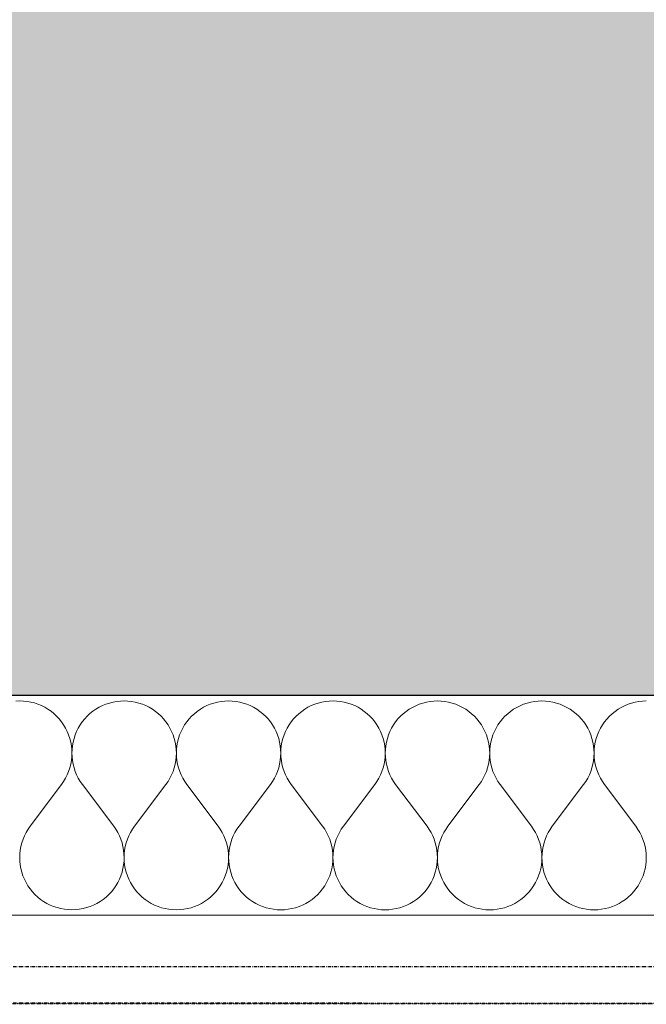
# Model space of a CAD drawing. Header units: millimetres. Extents: x -28017 to 3863, y -4271 to 20239.
# Tile 87 of 105: x -3962 to -3505, y 125 to 844. Entities that reach past the tile are written whole.
import ezdxf

# ---------------------------------------------------------------- set-up
doc = ezdxf.new("R2010")
doc.units = ezdxf.units.MM
doc.header["$MEASUREMENT"] = 0
doc.linetypes.add('Wipeout_Contour', pattern=[1000, 0, -1000])
doc.linetypes.add('Čerchovaná M', pattern=[4.5, 2.5, -0.85, 0.3, -0.85])
for name, color, linetype in [('5._POHLED ZÁPADNÍ_2_Konstrukce - nenosné', 7, 'Continuous'), ('5._POHLED ZÁPADNÍ_2_Konstrukce - nosné', 7, 'Continuous'), ('5._POHLED ZÁPADNÍ_2_Nové_Konstrukce - nosné', 7, 'Continuous'), ('5._POHLED ZÁPADNÍ_2_Nové_Výplně – Řezové', 7, 'Continuous'), ('5._POHLED ZÁPADNÍ_2_Výplně – Řezové', 7, 'Continuous')]:
    doc.layers.add(name, color=color, linetype=linetype)

# ---------------------------------------------------------------- blocks, each defined once
blk = doc.blocks.new('*X9', base_point=(-28336.19, -5790.34))
at = {"layer": '5._POHLED ZÁPADNÍ_2_Nové_Výplně – Řezové', "color": 21, "linetype": 'Continuous', "lineweight": 20, "true_color": 0xffaaaa}
for p, q in [((-3961.85, 346.72), (-3964.57, 346.63)), ((-3959.13, 346.62), (-3961.85, 346.72)), ((-3956.43, 346.33), (-3959.13, 346.62)), ((-3953.75, 345.85), (-3956.43, 346.33)), ((-3951.11, 345.18), (-3953.75, 345.85)), ((-3948.53, 344.32), (-3951.11, 345.18)), ((-3896.4, 345.17), (-3898.98, 344.31)), ((-3893.76, 345.84), (-3896.4, 345.17)), ((-3891.08, 346.32), (-3893.76, 345.84)), ((-3888.38, 346.61), (-3891.08, 346.32)), ((-3885.66, 346.71), (-3888.38, 346.61)), ((-3882.94, 346.61), (-3885.66, 346.71)), ((-3880.24, 346.32), (-3882.94, 346.61)), ((-3877.56, 345.84), (-3880.24, 346.32)), ((-3874.92, 345.16), (-3877.56, 345.84)), ((-3872.34, 344.3), (-3874.92, 345.16)), ((-3820.21, 345.16), (-3822.79, 344.3)), ((-3817.57, 345.83), (-3820.21, 345.16)), ((-3814.89, 346.31), (-3817.57, 345.83)), ((-3812.19, 346.6), (-3814.89, 346.31)), ((-3809.47, 346.7), (-3812.19, 346.6)), ((-3806.75, 346.6), (-3809.47, 346.7)), ((-3804.05, 346.31), (-3806.75, 346.6)), ((-3801.37, 345.83), (-3804.05, 346.31)), ((-3798.73, 345.15), (-3801.37, 345.83)), ((-3796.15, 344.29), (-3798.73, 345.15)), ((-3744.02, 345.14), (-3746.6, 344.29)), ((-3741.38, 345.82), (-3744.02, 345.14)), ((-3738.7, 346.3), (-3741.38, 345.82)), ((-3736, 346.59), (-3738.7, 346.3)), ((-3733.28, 346.69), (-3736, 346.59)), ((-3730.56, 346.59), (-3733.28, 346.69)), ((-3727.86, 346.3), (-3730.56, 346.59)), ((-3725.18, 345.81), (-3727.86, 346.3)), ((-3722.54, 345.14), (-3725.18, 345.81)), ((-3719.96, 344.28), (-3722.54, 345.14)), ((-3667.83, 345.13), (-3670.41, 344.27)), ((-3665.19, 345.81), (-3667.83, 345.13)), ((-3662.51, 346.29), (-3665.19, 345.81)), ((-3659.81, 346.58), (-3662.51, 346.29)), ((-3657.09, 346.68), (-3659.81, 346.58)), ((-3654.37, 346.58), (-3657.09, 346.68)), ((-3651.67, 346.29), (-3654.37, 346.58)), ((-3648.99, 345.8), (-3651.67, 346.29)), ((-3646.35, 345.13), (-3648.99, 345.8)), ((-3643.77, 344.27), (-3646.35, 345.13)), ((-3591.64, 345.12), (-3594.22, 344.26)), ((-3589, 345.79), (-3591.64, 345.12)), ((-3586.32, 346.28), (-3589, 345.79)), ((-3583.62, 346.57), (-3586.32, 346.28)), ((-3580.9, 346.66), (-3583.62, 346.57)), ((-3578.18, 346.57), (-3580.9, 346.66)), ((-3575.48, 346.27), (-3578.18, 346.57)), ((-3572.8, 345.79), (-3575.48, 346.27)), ((-3570.16, 345.12), (-3572.8, 345.79)), ((-3567.58, 344.26), (-3570.16, 345.12)), ((-3515.45, 345.11), (-3518.03, 344.25)), ((-3512.81, 345.78), (-3515.45, 345.11)), ((-3510.13, 346.26), (-3512.81, 345.78)), ((-3507.43, 346.56), (-3510.13, 346.26)), ((-3504.71, 346.65), (-3507.43, 346.56)), ((-3946.02, 343.27), (-3948.53, 344.32)), ((-3943.59, 342.06), (-3946.02, 343.27)), ((-3941.25, 340.67), (-3943.59, 342.06)), ((-3939.02, 339.11), (-3941.25, 340.67)), ((-3936.9, 337.41), (-3939.02, 339.11)), ((-3908.5, 339.11), (-3910.62, 337.4)), ((-3906.27, 340.66), (-3908.5, 339.11)), ((-3903.93, 342.05), (-3906.27, 340.66)), ((-3901.49, 343.27), (-3903.93, 342.05)), ((-3898.98, 344.31), (-3901.49, 343.27)), ((-3869.83, 343.26), (-3872.34, 344.3)), ((-3867.4, 342.04), (-3869.83, 343.26)), ((-3865.06, 340.65), (-3867.4, 342.04)), ((-3862.82, 339.1), (-3865.06, 340.65)), ((-3860.71, 337.39), (-3862.82, 339.1)), ((-3832.31, 339.1), (-3834.43, 337.39)), ((-3830.07, 340.65), (-3832.31, 339.1)), ((-3827.74, 342.04), (-3830.07, 340.65)), ((-3825.3, 343.26), (-3827.74, 342.04)), ((-3822.79, 344.3), (-3825.3, 343.26)), ((-3793.64, 343.25), (-3796.15, 344.29)), ((-3791.21, 342.03), (-3793.64, 343.25)), ((-3788.87, 340.64), (-3791.21, 342.03)), ((-3786.63, 339.09), (-3788.87, 340.64)), ((-3784.52, 337.38), (-3786.63, 339.09)), ((-3756.12, 339.09), (-3758.24, 337.38)), ((-3753.88, 340.64), (-3756.12, 339.09)), ((-3751.54, 342.03), (-3753.88, 340.64)), ((-3749.11, 343.24), (-3751.54, 342.03)), ((-3746.6, 344.29), (-3749.11, 343.24)), ((-3717.45, 343.24), (-3719.96, 344.28)), ((-3715.02, 342.02), (-3717.45, 343.24)), ((-3712.68, 340.63), (-3715.02, 342.02)), ((-3710.44, 339.08), (-3712.68, 340.63)), ((-3708.33, 337.37), (-3710.44, 339.08)), ((-3679.93, 339.07), (-3682.05, 337.37)), ((-3677.69, 340.63), (-3679.93, 339.07)), ((-3675.35, 342.01), (-3677.69, 340.63)), ((-3672.92, 343.23), (-3675.35, 342.01)), ((-3670.41, 344.27), (-3672.92, 343.23)), ((-3641.26, 343.23), (-3643.77, 344.27)), ((-3638.83, 342.01), (-3641.26, 343.23)), ((-3636.49, 340.62), (-3638.83, 342.01)), ((-3634.25, 339.07), (-3636.49, 340.62)), ((-3632.14, 337.36), (-3634.25, 339.07)), ((-3603.74, 339.06), (-3605.86, 337.36)), ((-3601.5, 340.61), (-3603.74, 339.06)), ((-3599.16, 342), (-3601.5, 340.61)), ((-3596.73, 343.22), (-3599.16, 342)), ((-3594.22, 344.26), (-3596.73, 343.22)), ((-3565.07, 343.22), (-3567.58, 344.26)), ((-3562.64, 342), (-3565.07, 343.22)), ((-3560.3, 340.61), (-3562.64, 342)), ((-3558.06, 339.06), (-3560.3, 340.61)), ((-3555.95, 337.35), (-3558.06, 339.06)), ((-3527.55, 339.05), (-3529.67, 337.34)), ((-3525.31, 340.6), (-3527.55, 339.05)), ((-3522.97, 341.99), (-3525.31, 340.6)), ((-3520.54, 343.21), (-3522.97, 341.99)), ((-3518.03, 344.25), (-3520.54, 343.21)), ((-3934.91, 335.55), (-3936.9, 337.41)), ((-3933.05, 333.56), (-3934.91, 335.55)), ((-3931.35, 331.44), (-3933.05, 333.56)), ((-3929.8, 329.2), (-3931.35, 331.44)), ((-3916.17, 331.44), (-3917.72, 329.2)), ((-3914.46, 333.56), (-3916.17, 331.44)), ((-3912.61, 335.55), (-3914.46, 333.56)), ((-3910.62, 337.4), (-3912.61, 335.55)), ((-3858.72, 335.54), (-3860.71, 337.39)), ((-3856.86, 333.55), (-3858.72, 335.54)), ((-3855.16, 331.43), (-3856.86, 333.55)), ((-3853.61, 329.19), (-3855.16, 331.43)), ((-3839.98, 331.43), (-3841.53, 329.19)), ((-3838.27, 333.54), (-3839.98, 331.43)), ((-3836.42, 335.54), (-3838.27, 333.54)), ((-3834.43, 337.39), (-3836.42, 335.54)), ((-3782.53, 335.53), (-3784.52, 337.38)), ((-3780.67, 333.54), (-3782.53, 335.53)), ((-3778.97, 331.42), (-3780.67, 333.54)), ((-3777.42, 329.18), (-3778.97, 331.42)), ((-3763.79, 331.41), (-3765.34, 329.18)), ((-3762.08, 333.53), (-3763.79, 331.41)), ((-3760.23, 335.52), (-3762.08, 333.53)), ((-3758.24, 337.38), (-3760.23, 335.52)), ((-3706.34, 335.52), (-3708.33, 337.37)), ((-3704.48, 333.52), (-3706.34, 335.52)), ((-3702.78, 331.41), (-3704.48, 333.52)), ((-3701.23, 329.17), (-3702.78, 331.41)), ((-3687.6, 331.4), (-3689.15, 329.17)), ((-3685.89, 333.52), (-3687.6, 331.4)), ((-3684.04, 335.51), (-3685.89, 333.52)), ((-3682.05, 337.37), (-3684.04, 335.51)), ((-3630.15, 335.5), (-3632.14, 337.36)), ((-3628.29, 333.51), (-3630.15, 335.5)), ((-3626.59, 331.39), (-3628.29, 333.51)), ((-3625.04, 329.16), (-3626.59, 331.39)), ((-3611.41, 331.39), (-3612.96, 329.16)), ((-3609.7, 333.51), (-3611.41, 331.39)), ((-3607.85, 335.5), (-3609.7, 333.51)), ((-3605.86, 337.36), (-3607.85, 335.5)), ((-3553.95, 335.49), (-3555.95, 337.35)), ((-3552.1, 333.5), (-3553.95, 335.49)), ((-3550.4, 331.38), (-3552.1, 333.5)), ((-3548.85, 329.15), (-3550.4, 331.38)), ((-3535.22, 331.38), (-3536.77, 329.14)), ((-3533.51, 333.5), (-3535.22, 331.38)), ((-3531.66, 335.49), (-3533.51, 333.5)), ((-3529.67, 337.34), (-3531.66, 335.49)), ((-3928.41, 326.86), (-3929.8, 329.2)), ((-3927.19, 324.43), (-3928.41, 326.86)), ((-3926.16, 321.92), (-3927.19, 324.43)), ((-3920.32, 324.43), (-3921.36, 321.92)), ((-3919.11, 326.86), (-3920.32, 324.43)), ((-3917.72, 329.2), (-3919.11, 326.86)), ((-3852.22, 326.85), (-3853.61, 329.19)), ((-3851, 324.42), (-3852.22, 326.85)), ((-3849.96, 321.9), (-3851, 324.42)), ((-3844.13, 324.42), (-3845.17, 321.9)), ((-3842.92, 326.85), (-3844.13, 324.42)), ((-3841.53, 329.19), (-3842.92, 326.85)), ((-3776.03, 326.84), (-3777.42, 329.18)), ((-3774.81, 324.41), (-3776.03, 326.84)), ((-3773.77, 321.89), (-3774.81, 324.41)), ((-3767.94, 324.41), (-3768.98, 321.89)), ((-3766.73, 326.84), (-3767.94, 324.41)), ((-3765.34, 329.18), (-3766.73, 326.84)), ((-3699.84, 326.83), (-3701.23, 329.17)), ((-3698.62, 324.4), (-3699.84, 326.83)), ((-3697.58, 321.88), (-3698.62, 324.4)), ((-3691.75, 324.39), (-3692.79, 321.88)), ((-3690.54, 326.83), (-3691.75, 324.39)), ((-3689.15, 329.17), (-3690.54, 326.83)), ((-3623.65, 326.82), (-3625.04, 329.16)), ((-3622.43, 324.38), (-3623.65, 326.82)), ((-3621.39, 321.87), (-3622.43, 324.38)), ((-3615.56, 324.38), (-3616.6, 321.87)), ((-3614.35, 326.82), (-3615.56, 324.38)), ((-3612.96, 329.16), (-3614.35, 326.82)), ((-3547.46, 326.81), (-3548.85, 329.15)), ((-3546.24, 324.37), (-3547.46, 326.81)), ((-3545.2, 321.86), (-3546.24, 324.37)), ((-3539.37, 324.37), (-3540.41, 321.86)), ((-3538.16, 326.8), (-3539.37, 324.37)), ((-3536.77, 329.14), (-3538.16, 326.8)), ((-3925.3, 319.33), (-3926.16, 321.92)), ((-3924.63, 316.7), (-3925.3, 319.33)), ((-3924.15, 314.02), (-3924.63, 316.7)), ((-3922.89, 316.7), (-3923.38, 314.02)), ((-3922.22, 319.33), (-3922.89, 316.7)), ((-3921.36, 321.92), (-3922.22, 319.33)), ((-3849.11, 319.32), (-3849.96, 321.9)), ((-3848.44, 316.69), (-3849.11, 319.32)), ((-3847.96, 314.01), (-3848.44, 316.69)), ((-3846.7, 316.69), (-3847.19, 314.01)), ((-3846.03, 319.32), (-3846.7, 316.69)), ((-3845.17, 321.9), (-3846.03, 319.32)), ((-3772.92, 319.31), (-3773.77, 321.89)), ((-3772.25, 316.67), (-3772.92, 319.31)), ((-3771.76, 314), (-3772.25, 316.67)), ((-3770.51, 316.67), (-3771, 314)), ((-3769.84, 319.31), (-3770.51, 316.67)), ((-3768.98, 321.89), (-3769.84, 319.31)), ((-3696.73, 319.3), (-3697.58, 321.88)), ((-3696.06, 316.66), (-3696.73, 319.3)), ((-3695.57, 313.99), (-3696.06, 316.66)), ((-3694.32, 316.66), (-3694.81, 313.99)), ((-3693.65, 319.3), (-3694.32, 316.66)), ((-3692.79, 321.88), (-3693.65, 319.3)), ((-3620.54, 319.29), (-3621.39, 321.87)), ((-3619.87, 316.65), (-3620.54, 319.29)), ((-3619.38, 313.97), (-3619.87, 316.65)), ((-3618.13, 316.65), (-3618.61, 313.97)), ((-3617.46, 319.29), (-3618.13, 316.65)), ((-3616.6, 321.87), (-3617.46, 319.29)), ((-3544.35, 319.28), (-3545.2, 321.86)), ((-3543.67, 316.64), (-3544.35, 319.28)), ((-3543.19, 313.96), (-3543.67, 316.64)), ((-3541.94, 316.64), (-3542.42, 313.96)), ((-3541.27, 319.28), (-3541.94, 316.64)), ((-3540.41, 321.86), (-3541.27, 319.28)), ((-3923.86, 311.32), (-3924.15, 314.02)), ((-3923.76, 308.6), (-3923.86, 311.32)), ((-3923.67, 311.32), (-3923.76, 308.6)), ((-3923.38, 314.02), (-3923.67, 311.32)), ((-3847.67, 311.3), (-3847.96, 314.01)), ((-3847.57, 308.58), (-3847.67, 311.3)), ((-3847.48, 311.3), (-3847.57, 308.58)), ((-3847.19, 314.01), (-3847.48, 311.3)), ((-3771.48, 311.29), (-3771.76, 314)), ((-3771.38, 308.57), (-3771.48, 311.29)), ((-3771.29, 311.29), (-3771.38, 308.57)), ((-3771, 314), (-3771.29, 311.29)), ((-3695.29, 311.28), (-3695.57, 313.99)), ((-3695.19, 308.56), (-3695.29, 311.28)), ((-3695.09, 311.28), (-3695.19, 308.56)), ((-3694.81, 313.99), (-3695.09, 311.28)), ((-3619.1, 311.27), (-3619.38, 313.97)), ((-3619, 308.55), (-3619.1, 311.27)), ((-3618.9, 311.27), (-3619, 308.55)), ((-3618.61, 313.97), (-3618.9, 311.27)), ((-3542.9, 311.26), (-3543.19, 313.96)), ((-3542.81, 308.54), (-3542.9, 311.26)), ((-3542.71, 311.26), (-3542.81, 308.54)), ((-3542.42, 313.96), (-3542.71, 311.26)), ((-3924.64, 300.5), (-3924.15, 303.17)), ((-3924.15, 303.17), (-3923.86, 305.88)), ((-3923.86, 305.88), (-3923.76, 308.6)), ((-3923.76, 308.6), (-3923.66, 305.88)), ((-3923.66, 305.88), (-3923.37, 303.17)), ((-3923.37, 303.17), (-3922.89, 300.5)), ((-3848.45, 300.48), (-3847.96, 303.16)), ((-3847.96, 303.16), (-3847.67, 305.87)), ((-3847.67, 305.87), (-3847.57, 308.58)), ((-3847.57, 308.58), (-3847.47, 305.87)), ((-3847.47, 305.87), (-3847.18, 303.16)), ((-3847.18, 303.16), (-3846.7, 300.48)), ((-3772.26, 300.47), (-3771.77, 303.15)), ((-3771.77, 303.15), (-3771.48, 305.85)), ((-3771.48, 305.85), (-3771.38, 308.57)), ((-3771.38, 308.57), (-3771.28, 305.85)), ((-3771.28, 305.85), (-3770.99, 303.15)), ((-3770.99, 303.15), (-3770.51, 300.47)), ((-3696.07, 300.46), (-3695.58, 303.14)), ((-3695.58, 303.14), (-3695.29, 305.84)), ((-3695.29, 305.84), (-3695.19, 308.56)), ((-3695.19, 308.56), (-3695.09, 305.84)), ((-3695.09, 305.84), (-3694.8, 303.14)), ((-3694.8, 303.14), (-3694.32, 300.46)), ((-3619.88, 300.45), (-3619.39, 303.13)), ((-3619.39, 303.13), (-3619.1, 305.83)), ((-3619.1, 305.83), (-3619, 308.55)), ((-3619, 308.55), (-3618.9, 305.83)), ((-3618.9, 305.83), (-3618.61, 303.13)), ((-3618.61, 303.13), (-3618.13, 300.45)), ((-3543.69, 300.44), (-3543.2, 303.11)), ((-3543.2, 303.11), (-3542.91, 305.82)), ((-3542.91, 305.82), (-3542.81, 308.54)), ((-3542.81, 308.54), (-3542.71, 305.82)), ((-3542.71, 305.82), (-3542.42, 303.11)), ((-3542.42, 303.11), (-3541.93, 300.44)), ((-3927.22, 292.77), (-3926.18, 295.28)), ((-3926.18, 295.28), (-3925.32, 297.86)), ((-3925.32, 297.86), (-3924.64, 300.5)), ((-3922.89, 300.5), (-3922.21, 297.86)), ((-3922.21, 297.86), (-3921.35, 295.28)), ((-3921.35, 295.28), (-3920.31, 292.77)), ((-3851.03, 292.76), (-3849.99, 295.27)), ((-3849.99, 295.27), (-3849.12, 297.85)), ((-3849.12, 297.85), (-3848.45, 300.48)), ((-3846.7, 300.48), (-3846.02, 297.85)), ((-3846.02, 297.85), (-3845.16, 295.27)), ((-3845.16, 295.27), (-3844.12, 292.76)), ((-3774.84, 292.74), (-3773.8, 295.26)), ((-3773.8, 295.26), (-3772.93, 297.84)), ((-3772.93, 297.84), (-3772.26, 300.47)), ((-3770.51, 300.47), (-3769.83, 297.84)), ((-3769.83, 297.84), (-3768.97, 295.26)), ((-3768.97, 295.26), (-3767.93, 292.74)), ((-3698.65, 292.73), (-3697.61, 295.25)), ((-3697.61, 295.25), (-3696.74, 297.83)), ((-3696.74, 297.83), (-3696.07, 300.46)), ((-3694.32, 300.46), (-3693.64, 297.83)), ((-3693.64, 297.83), (-3692.78, 295.24)), ((-3692.78, 295.24), (-3691.74, 292.73)), ((-3622.46, 292.72), (-3621.41, 295.23)), ((-3621.41, 295.23), (-3620.55, 297.81)), ((-3620.55, 297.81), (-3619.88, 300.45)), ((-3618.13, 300.45), (-3617.45, 297.81)), ((-3617.45, 297.81), (-3616.59, 295.23)), ((-3616.59, 295.23), (-3615.55, 292.72)), ((-3546.27, 292.71), (-3545.22, 295.22)), ((-3545.22, 295.22), (-3544.36, 297.8)), ((-3544.36, 297.8), (-3543.69, 300.44)), ((-3541.93, 300.44), (-3541.26, 297.8)), ((-3541.26, 297.8), (-3540.4, 295.22)), ((-3540.4, 295.22), (-3539.36, 292.71)), ((-3931.38, 285.77), (-3929.83, 288)), ((-3929.83, 288), (-3928.44, 290.34)), ((-3928.44, 290.34), (-3927.22, 292.77)), ((-3920.31, 292.77), (-3919.09, 290.33)), ((-3919.09, 290.33), (-3917.7, 288)), ((-3917.7, 288), (-3916.15, 285.76)), ((-3855.19, 285.75), (-3853.64, 287.99)), ((-3853.64, 287.99), (-3852.25, 290.32)), ((-3852.25, 290.32), (-3851.03, 292.76)), ((-3844.12, 292.76), (-3842.9, 290.32)), ((-3842.9, 290.32), (-3841.51, 287.98)), ((-3841.51, 287.98), (-3839.96, 285.75)), ((-3779, 285.74), (-3777.45, 287.97)), ((-3777.45, 287.97), (-3776.06, 290.31)), ((-3776.06, 290.31), (-3774.84, 292.74)), ((-3767.93, 292.74), (-3766.71, 290.31)), ((-3766.71, 290.31), (-3765.32, 287.97)), ((-3765.32, 287.97), (-3763.77, 285.74)), ((-3702.81, 285.73), (-3701.26, 287.96)), ((-3701.26, 287.96), (-3699.87, 290.3)), ((-3699.87, 290.3), (-3698.65, 292.73)), ((-3691.74, 292.73), (-3690.52, 290.3)), ((-3690.52, 290.3), (-3689.13, 287.96)), ((-3689.13, 287.96), (-3687.58, 285.73)), ((-3626.62, 285.72), (-3625.07, 287.95)), ((-3625.07, 287.95), (-3623.68, 290.29)), ((-3623.68, 290.29), (-3622.46, 292.72)), ((-3615.55, 292.72), (-3614.33, 290.29)), ((-3614.33, 290.29), (-3612.94, 287.95)), ((-3612.94, 287.95), (-3611.38, 285.72)), ((-3550.43, 285.71), (-3548.88, 287.94)), ((-3548.88, 287.94), (-3547.49, 290.28)), ((-3547.49, 290.28), (-3546.27, 292.71)), ((-3539.36, 292.71), (-3538.14, 290.28)), ((-3538.14, 290.28), (-3536.75, 287.94)), ((-3536.75, 287.94), (-3535.19, 285.7)), ((-3954.25, 255.29), (-3931.38, 285.77)), ((-3893.29, 255.28), (-3916.15, 285.76)), ((-3878.06, 255.28), (-3855.19, 285.75)), ((-3817.1, 255.27), (-3839.96, 285.75)), ((-3801.87, 255.27), (-3779, 285.74)), ((-3740.91, 255.26), (-3763.77, 285.74)), ((-3725.68, 255.26), (-3702.81, 285.73)), ((-3664.72, 255.25), (-3687.58, 285.73)), ((-3649.48, 255.25), (-3626.62, 285.72)), ((-3588.53, 255.24), (-3611.38, 285.72)), ((-3573.29, 255.23), (-3550.43, 285.71)), ((-3512.34, 255.22), (-3535.19, 285.7)), ((-3955.8, 253.06), (-3957.19, 250.72)), ((-3954.25, 255.29), (-3955.8, 253.06)), ((-3891.74, 253.05), (-3893.29, 255.28)), ((-3890.35, 250.71), (-3891.74, 253.05)), ((-3879.61, 253.05), (-3881, 250.71)), ((-3878.06, 255.28), (-3879.61, 253.05)), ((-3815.55, 253.04), (-3817.1, 255.27)), ((-3814.16, 250.7), (-3815.55, 253.04)), ((-3803.42, 253.04), (-3804.81, 250.7)), ((-3801.87, 255.27), (-3803.42, 253.04)), ((-3739.36, 253.03), (-3740.91, 255.26)), ((-3737.97, 250.69), (-3739.36, 253.03)), ((-3727.23, 253.02), (-3728.62, 250.69)), ((-3725.68, 255.26), (-3727.23, 253.02)), ((-3663.17, 253.01), (-3664.72, 255.25)), ((-3661.78, 250.68), (-3663.17, 253.01)), ((-3651.04, 253.01), (-3652.43, 250.67)), ((-3649.48, 255.25), (-3651.04, 253.01)), ((-3586.98, 253), (-3588.53, 255.24)), ((-3585.59, 250.66), (-3586.98, 253)), ((-3574.85, 253), (-3576.24, 250.66)), ((-3573.29, 255.23), (-3574.85, 253)), ((-3510.79, 252.99), (-3512.34, 255.22)), ((-3509.4, 250.65), (-3510.79, 252.99)), ((-3959.45, 245.78), (-3960.32, 243.2)), ((-3958.41, 248.29), (-3959.45, 245.78)), ((-3957.19, 250.72), (-3958.41, 248.29)), ((-3889.13, 248.28), (-3890.35, 250.71)), ((-3888.09, 245.77), (-3889.13, 248.28)), ((-3887.23, 243.19), (-3888.09, 245.77)), ((-3883.26, 245.77), (-3884.13, 243.18)), ((-3882.22, 248.28), (-3883.26, 245.77)), ((-3881, 250.71), (-3882.22, 248.28)), ((-3812.94, 248.27), (-3814.16, 250.7)), ((-3811.9, 245.75), (-3812.94, 248.27)), ((-3811.04, 243.17), (-3811.9, 245.75)), ((-3807.07, 245.75), (-3807.94, 243.17)), ((-3806.03, 248.27), (-3807.07, 245.75)), ((-3804.81, 250.7), (-3806.03, 248.27)), ((-3736.75, 248.26), (-3737.97, 250.69)), ((-3735.71, 245.74), (-3736.75, 248.26)), ((-3734.85, 243.16), (-3735.71, 245.74)), ((-3730.88, 245.74), (-3731.74, 243.16)), ((-3729.84, 248.25), (-3730.88, 245.74)), ((-3728.62, 250.69), (-3729.84, 248.25)), ((-3660.56, 248.24), (-3661.78, 250.68)), ((-3659.52, 245.73), (-3660.56, 248.24)), ((-3658.66, 243.15), (-3659.52, 245.73)), ((-3654.69, 245.73), (-3655.55, 243.15)), ((-3653.65, 248.24), (-3654.69, 245.73)), ((-3652.43, 250.67), (-3653.65, 248.24)), ((-3584.37, 248.23), (-3585.59, 250.66)), ((-3583.33, 245.72), (-3584.37, 248.23)), ((-3582.47, 243.14), (-3583.33, 245.72)), ((-3578.5, 245.72), (-3579.36, 243.14)), ((-3577.46, 248.23), (-3578.5, 245.72)), ((-3576.24, 250.66), (-3577.46, 248.23)), ((-3508.18, 248.22), (-3509.4, 250.65)), ((-3507.14, 245.71), (-3508.18, 248.22)), ((-3506.28, 243.13), (-3507.14, 245.71)), ((-3961.48, 237.88), (-3961.77, 235.18)), ((-3960.99, 240.56), (-3961.48, 237.88)), ((-3960.32, 243.2), (-3960.99, 240.56)), ((-3886.55, 240.55), (-3887.23, 243.19)), ((-3886.07, 237.87), (-3886.55, 240.55)), ((-3885.78, 235.17), (-3886.07, 237.87)), ((-3885.29, 237.87), (-3885.58, 235.17)), ((-3884.8, 240.55), (-3885.29, 237.87)), ((-3884.13, 243.18), (-3884.8, 240.55)), ((-3810.36, 240.54), (-3811.04, 243.17)), ((-3809.88, 237.86), (-3810.36, 240.54)), ((-3809.59, 235.16), (-3809.88, 237.86)), ((-3809.1, 237.86), (-3809.39, 235.16)), ((-3808.61, 240.54), (-3809.1, 237.86)), ((-3807.94, 243.17), (-3808.61, 240.54)), ((-3734.17, 240.53), (-3734.85, 243.16)), ((-3733.69, 237.85), (-3734.17, 240.53)), ((-3733.4, 235.14), (-3733.69, 237.85)), ((-3732.91, 237.85), (-3733.2, 235.14)), ((-3732.42, 240.53), (-3732.91, 237.85)), ((-3731.74, 243.16), (-3732.42, 240.53)), ((-3657.98, 240.51), (-3658.66, 243.15)), ((-3657.5, 237.84), (-3657.98, 240.51)), ((-3657.21, 235.13), (-3657.5, 237.84)), ((-3656.71, 237.84), (-3657.01, 235.13)), ((-3656.23, 240.51), (-3656.71, 237.84)), ((-3655.55, 243.15), (-3656.23, 240.51)), ((-3581.79, 240.5), (-3582.47, 243.14)), ((-3581.31, 237.83), (-3581.79, 240.5)), ((-3581.02, 235.12), (-3581.31, 237.83)), ((-3580.52, 237.83), (-3580.82, 235.12)), ((-3580.04, 240.5), (-3580.52, 237.83)), ((-3579.36, 243.14), (-3580.04, 240.5)), ((-3505.6, 240.49), (-3506.28, 243.13)), ((-3505.12, 237.81), (-3505.6, 240.49)), ((-3504.82, 235.11), (-3505.12, 237.81)), ((-3961.77, 235.18), (-3961.87, 232.46)), ((-3961.87, 232.46), (-3961.77, 229.74)), ((-3885.68, 232.45), (-3885.78, 235.17)), ((-3885.77, 229.73), (-3885.68, 232.45)), ((-3885.58, 235.17), (-3885.68, 232.45)), ((-3885.68, 232.45), (-3885.58, 229.73)), ((-3809.49, 232.44), (-3809.59, 235.16)), ((-3809.58, 229.72), (-3809.49, 232.44)), ((-3809.39, 235.16), (-3809.49, 232.44)), ((-3809.49, 232.44), (-3809.39, 229.72)), ((-3733.3, 232.43), (-3733.4, 235.14)), ((-3733.39, 229.71), (-3733.3, 232.43)), ((-3733.2, 235.14), (-3733.3, 232.43)), ((-3733.3, 232.43), (-3733.2, 229.71)), ((-3657.11, 232.41), (-3657.21, 235.13)), ((-3657.2, 229.7), (-3657.11, 232.41)), ((-3657.01, 235.13), (-3657.11, 232.41)), ((-3657.11, 232.41), (-3657.01, 229.7)), ((-3580.92, 232.4), (-3581.02, 235.12)), ((-3581.01, 229.68), (-3580.92, 232.4)), ((-3580.82, 235.12), (-3580.92, 232.4)), ((-3580.92, 232.4), (-3580.82, 229.68)), ((-3504.73, 232.39), (-3504.82, 235.11)), ((-3504.82, 229.67), (-3504.73, 232.39)), ((-3961.77, 229.74), (-3961.49, 227.04)), ((-3961.49, 227.04), (-3961, 224.36)), ((-3961, 224.36), (-3960.33, 221.72)), ((-3887.22, 221.71), (-3886.55, 224.35)), ((-3886.55, 224.35), (-3886.06, 227.03)), ((-3886.06, 227.03), (-3885.77, 229.73)), ((-3885.58, 229.73), (-3885.29, 227.03)), ((-3885.29, 227.03), (-3884.81, 224.35)), ((-3884.81, 224.35), (-3884.14, 221.71)), ((-3811.03, 221.7), (-3810.36, 224.34)), ((-3810.36, 224.34), (-3809.87, 227.01)), ((-3809.87, 227.01), (-3809.58, 229.72)), ((-3809.39, 229.72), (-3809.1, 227.01)), ((-3809.1, 227.01), (-3808.62, 224.34)), ((-3808.62, 224.34), (-3807.95, 221.7)), ((-3734.84, 221.69), (-3734.17, 224.32)), ((-3734.17, 224.32), (-3733.68, 227)), ((-3733.68, 227), (-3733.39, 229.71)), ((-3733.2, 229.71), (-3732.91, 227)), ((-3732.91, 227), (-3732.43, 224.32)), ((-3732.43, 224.32), (-3731.76, 221.69)), ((-3658.65, 221.68), (-3657.97, 224.31)), ((-3657.97, 224.31), (-3657.49, 226.99)), ((-3657.49, 226.99), (-3657.2, 229.7)), ((-3657.01, 229.7), (-3656.72, 226.99)), ((-3656.72, 226.99), (-3656.24, 224.31)), ((-3656.24, 224.31), (-3655.57, 221.68)), ((-3582.46, 221.66), (-3581.78, 224.3)), ((-3581.78, 224.3), (-3581.3, 226.98)), ((-3581.3, 226.98), (-3581.01, 229.68)), ((-3580.82, 229.68), (-3580.53, 226.98)), ((-3580.53, 226.98), (-3580.05, 224.3)), ((-3580.05, 224.3), (-3579.38, 221.66)), ((-3506.27, 221.65), (-3505.59, 224.29)), ((-3505.59, 224.29), (-3505.11, 226.97)), ((-3505.11, 226.97), (-3504.82, 229.67)), ((-3960.33, 221.72), (-3959.48, 219.14)), ((-3959.48, 219.14), (-3958.44, 216.63)), ((-3958.44, 216.63), (-3957.22, 214.19)), ((-3890.33, 214.18), (-3889.12, 216.62)), ((-3889.12, 216.62), (-3888.08, 219.13)), ((-3888.08, 219.13), (-3887.22, 221.71)), ((-3884.14, 221.71), (-3883.29, 219.13)), ((-3883.29, 219.13), (-3882.25, 216.61)), ((-3882.25, 216.61), (-3881.03, 214.18)), ((-3814.14, 214.17), (-3812.93, 216.6)), ((-3812.93, 216.6), (-3811.89, 219.12)), ((-3811.89, 219.12), (-3811.03, 221.7)), ((-3807.95, 221.7), (-3807.09, 219.12)), ((-3807.09, 219.12), (-3806.06, 216.6)), ((-3806.06, 216.6), (-3804.84, 214.17)), ((-3737.95, 214.16), (-3736.74, 216.59)), ((-3736.74, 216.59), (-3735.7, 219.11)), ((-3735.7, 219.11), (-3734.84, 221.69)), ((-3731.76, 221.69), (-3730.9, 219.11)), ((-3730.9, 219.11), (-3729.86, 216.59)), ((-3729.86, 216.59), (-3728.65, 214.16)), ((-3661.76, 214.15), (-3660.54, 216.58)), ((-3660.54, 216.58), (-3659.5, 219.09)), ((-3659.5, 219.09), (-3658.65, 221.68)), ((-3655.57, 221.68), (-3654.71, 219.09)), ((-3654.71, 219.09), (-3653.67, 216.58)), ((-3653.67, 216.58), (-3652.46, 214.15)), ((-3585.57, 214.14), (-3584.35, 216.57)), ((-3584.35, 216.57), (-3583.31, 219.08)), ((-3583.31, 219.08), (-3582.46, 221.66)), ((-3579.38, 221.66), (-3578.52, 219.08)), ((-3578.52, 219.08), (-3577.48, 216.57)), ((-3577.48, 216.57), (-3576.27, 214.13)), ((-3509.38, 214.12), (-3508.16, 216.56)), ((-3508.16, 216.56), (-3507.12, 219.07)), ((-3507.12, 219.07), (-3506.27, 221.65)), ((-3957.22, 214.19), (-3955.83, 211.85)), ((-3955.83, 211.85), (-3954.28, 209.62)), ((-3954.28, 209.62), (-3952.58, 207.5)), ((-3894.98, 207.49), (-3893.27, 209.61)), ((-3893.27, 209.61), (-3891.72, 211.84)), ((-3891.72, 211.84), (-3890.33, 214.18)), ((-3881.03, 214.18), (-3879.64, 211.84)), ((-3879.64, 211.84), (-3878.09, 209.61)), ((-3878.09, 209.61), (-3876.39, 207.49)), ((-3818.79, 207.48), (-3817.08, 209.6)), ((-3817.08, 209.6), (-3815.53, 211.83)), ((-3815.53, 211.83), (-3814.14, 214.17)), ((-3804.84, 214.17), (-3803.45, 211.83)), ((-3803.45, 211.83), (-3801.9, 209.59)), ((-3801.9, 209.59), (-3800.2, 207.47)), ((-3742.6, 207.47), (-3740.89, 209.58)), ((-3740.89, 209.58), (-3739.34, 211.82)), ((-3739.34, 211.82), (-3737.95, 214.16)), ((-3728.65, 214.16), (-3727.26, 211.82)), ((-3727.26, 211.82), (-3725.71, 209.58)), ((-3725.71, 209.58), (-3724.01, 207.46)), ((-3666.41, 207.45), (-3664.7, 209.57)), ((-3664.7, 209.57), (-3663.15, 211.81)), ((-3663.15, 211.81), (-3661.76, 214.15)), ((-3652.46, 214.15), (-3651.07, 211.81)), ((-3651.07, 211.81), (-3649.52, 209.57)), ((-3649.52, 209.57), (-3647.81, 207.45)), ((-3590.22, 207.44), (-3588.51, 209.56)), ((-3588.51, 209.56), (-3586.96, 211.8)), ((-3586.96, 211.8), (-3585.57, 214.14)), ((-3576.27, 214.13), (-3574.88, 211.79)), ((-3574.88, 211.79), (-3573.33, 209.56)), ((-3573.33, 209.56), (-3571.62, 207.44)), ((-3514.03, 207.43), (-3512.32, 209.55)), ((-3512.32, 209.55), (-3510.77, 211.78)), ((-3510.77, 211.78), (-3509.38, 214.12)), ((-3952.58, 207.5), (-3950.72, 205.51)), ((-3950.72, 205.51), (-3948.73, 203.65)), ((-3948.73, 203.65), (-3946.62, 201.94)), ((-3946.62, 201.94), (-3944.38, 200.39)), ((-3903.18, 200.38), (-3900.94, 201.94)), ((-3900.94, 201.94), (-3898.82, 203.64)), ((-3898.82, 203.64), (-3896.83, 205.5)), ((-3896.83, 205.5), (-3894.98, 207.49)), ((-3876.39, 207.49), (-3874.53, 205.49)), ((-3874.53, 205.49), (-3872.54, 203.64)), ((-3872.54, 203.64), (-3870.43, 201.93)), ((-3870.43, 201.93), (-3868.19, 200.38)), ((-3826.99, 200.37), (-3824.75, 201.92)), ((-3824.75, 201.92), (-3822.63, 203.63)), ((-3822.63, 203.63), (-3820.64, 205.49)), ((-3820.64, 205.49), (-3818.79, 207.48)), ((-3800.2, 207.47), (-3798.34, 205.48)), ((-3798.34, 205.48), (-3796.35, 203.63)), ((-3796.35, 203.63), (-3794.24, 201.92)), ((-3794.24, 201.92), (-3792, 200.37)), ((-3750.79, 200.36), (-3748.56, 201.91)), ((-3748.56, 201.91), (-3746.44, 203.62)), ((-3746.44, 203.62), (-3744.45, 205.47)), ((-3744.45, 205.47), (-3742.6, 207.47)), ((-3724.01, 207.46), (-3722.15, 205.47)), ((-3722.15, 205.47), (-3720.16, 203.62)), ((-3720.16, 203.62), (-3718.04, 201.91)), ((-3718.04, 201.91), (-3715.81, 200.36)), ((-3674.6, 200.35), (-3672.37, 201.9)), ((-3672.37, 201.9), (-3670.25, 203.61)), ((-3670.25, 203.61), (-3668.26, 205.46)), ((-3668.26, 205.46), (-3666.41, 207.45)), ((-3647.81, 207.45), (-3645.96, 205.46)), ((-3645.96, 205.46), (-3643.97, 203.6)), ((-3643.97, 203.6), (-3641.85, 201.9)), ((-3641.85, 201.9), (-3639.62, 200.34)), ((-3598.41, 200.34), (-3596.18, 201.89)), ((-3596.18, 201.89), (-3594.06, 203.6)), ((-3594.06, 203.6), (-3592.07, 205.45)), ((-3592.07, 205.45), (-3590.22, 207.44)), ((-3571.62, 207.44), (-3569.77, 205.45)), ((-3569.77, 205.45), (-3567.78, 203.59)), ((-3567.78, 203.59), (-3565.66, 201.88)), ((-3565.66, 201.88), (-3563.43, 200.33)), ((-3522.22, 200.33), (-3519.99, 201.88)), ((-3519.99, 201.88), (-3517.87, 203.58)), ((-3517.87, 203.58), (-3515.88, 205.44)), ((-3515.88, 205.44), (-3514.03, 207.43)), ((-3944.38, 200.39), (-3942.04, 199)), ((-3942.04, 199), (-3939.61, 197.78)), ((-3939.61, 197.78), (-3937.1, 196.74)), ((-3937.1, 196.74), (-3934.52, 195.88)), ((-3934.52, 195.88), (-3931.88, 195.21)), ((-3931.88, 195.21), (-3929.2, 194.72)), ((-3929.2, 194.72), (-3926.5, 194.43)), ((-3926.5, 194.43), (-3923.78, 194.34)), ((-3923.78, 194.34), (-3921.06, 194.43)), ((-3921.06, 194.43), (-3918.36, 194.72)), ((-3918.36, 194.72), (-3915.68, 195.21)), ((-3915.68, 195.21), (-3913.04, 195.88)), ((-3913.04, 195.88), (-3910.46, 196.74)), ((-3910.46, 196.74), (-3907.95, 197.78)), ((-3907.95, 197.78), (-3905.52, 199)), ((-3905.52, 199), (-3903.18, 200.38)), ((-3868.19, 200.38), (-3865.85, 198.99)), ((-3865.85, 198.99), (-3863.42, 197.77)), ((-3863.42, 197.77), (-3860.91, 196.73)), ((-3860.91, 196.73), (-3858.33, 195.87)), ((-3858.33, 195.87), (-3855.69, 195.2)), ((-3855.69, 195.2), (-3853.01, 194.71)), ((-3853.01, 194.71), (-3850.31, 194.42)), ((-3850.31, 194.42), (-3847.59, 194.32)), ((-3847.59, 194.32), (-3844.87, 194.42)), ((-3844.87, 194.42), (-3842.17, 194.71)), ((-3842.17, 194.71), (-3839.49, 195.19)), ((-3839.49, 195.19), (-3836.85, 195.87)), ((-3836.85, 195.87), (-3834.27, 196.73)), ((-3834.27, 196.73), (-3831.76, 197.77)), ((-3831.76, 197.77), (-3829.32, 198.98)), ((-3829.32, 198.98), (-3826.99, 200.37)), ((-3792, 200.37), (-3789.66, 198.98)), ((-3789.66, 198.98), (-3787.23, 197.76)), ((-3787.23, 197.76), (-3784.72, 196.72)), ((-3784.72, 196.72), (-3782.14, 195.86)), ((-3782.14, 195.86), (-3779.5, 195.18)), ((-3779.5, 195.18), (-3776.82, 194.7)), ((-3776.82, 194.7), (-3774.12, 194.41)), ((-3774.12, 194.41), (-3771.4, 194.31)), ((-3771.4, 194.31), (-3768.68, 194.41)), ((-3768.68, 194.41), (-3765.97, 194.7)), ((-3765.97, 194.7), (-3763.3, 195.18)), ((-3763.3, 195.18), (-3760.66, 195.85)), ((-3760.66, 195.85), (-3758.08, 196.71)), ((-3758.08, 196.71), (-3755.57, 197.75)), ((-3755.57, 197.75), (-3753.13, 198.97)), ((-3753.13, 198.97), (-3750.79, 200.36)), ((-3715.81, 200.36), (-3713.47, 198.97)), ((-3713.47, 198.97), (-3711.04, 197.75)), ((-3711.04, 197.75), (-3708.53, 196.71)), ((-3708.53, 196.71), (-3705.94, 195.85)), ((-3705.94, 195.85), (-3703.31, 195.17)), ((-3703.31, 195.17), (-3700.63, 194.69)), ((-3700.63, 194.69), (-3697.93, 194.4)), ((-3697.93, 194.4), (-3695.21, 194.3)), ((-3695.21, 194.3), (-3692.49, 194.4)), ((-3692.49, 194.4), (-3689.78, 194.69)), ((-3689.78, 194.69), (-3687.11, 195.17)), ((-3687.11, 195.17), (-3684.47, 195.84)), ((-3684.47, 195.84), (-3681.89, 196.7)), ((-3681.89, 196.7), (-3679.38, 197.74)), ((-3679.38, 197.74), (-3676.94, 198.96)), ((-3676.94, 198.96), (-3674.6, 200.35)), ((-3639.62, 200.34), (-3637.28, 198.95)), ((-3637.28, 198.95), (-3634.85, 197.74)), ((-3634.85, 197.74), (-3632.34, 196.69)), ((-3632.34, 196.69), (-3629.75, 195.83)), ((-3629.75, 195.83), (-3627.12, 195.16)), ((-3627.12, 195.16), (-3624.44, 194.68)), ((-3624.44, 194.68), (-3621.74, 194.39)), ((-3621.74, 194.39), (-3619.02, 194.29)), ((-3619.02, 194.29), (-3616.3, 194.39)), ((-3616.3, 194.39), (-3613.59, 194.68)), ((-3613.59, 194.68), (-3610.92, 195.16)), ((-3610.92, 195.16), (-3608.28, 195.83)), ((-3608.28, 195.83), (-3605.7, 196.69)), ((-3605.7, 196.69), (-3603.19, 197.73)), ((-3603.19, 197.73), (-3600.75, 198.95)), ((-3600.75, 198.95), (-3598.41, 200.34)), ((-3563.43, 200.33), (-3561.09, 198.94)), ((-3561.09, 198.94), (-3558.66, 197.72)), ((-3558.66, 197.72), (-3556.15, 196.68)), ((-3556.15, 196.68), (-3553.56, 195.82)), ((-3553.56, 195.82), (-3550.93, 195.15)), ((-3550.93, 195.15), (-3548.25, 194.67)), ((-3548.25, 194.67), (-3545.55, 194.37)), ((-3545.55, 194.37), (-3542.83, 194.28)), ((-3542.83, 194.28), (-3540.11, 194.37)), ((-3540.11, 194.37), (-3537.4, 194.66)), ((-3537.4, 194.66), (-3534.73, 195.15)), ((-3534.73, 195.15), (-3532.09, 195.82)), ((-3532.09, 195.82), (-3529.51, 196.68)), ((-3529.51, 196.68), (-3527, 197.72)), ((-3527, 197.72), (-3524.56, 198.94)), ((-3524.56, 198.94), (-3522.22, 200.33))]:
    blk.add_line(p, q, dxfattribs=at)

msp = doc.modelspace()

# ---------------------------------------------------------------- hatches: boundary and pattern name
at = {"layer": '5._POHLED ZÁPADNÍ_2_Výplně – Řezové', "linetype": 'Continuous', "lineweight": 13}
msp.add_hatch(color=254, dxfattribs=at).paths.add_polyline_path([(-4696.78, 1200.65), (-4679.92, 1085.65), (-4572.15, 350.63), (-3041.93, 350.39), (-3041.8, 1200.39)])

# ---------------------------------------------------------------- linework, layer by layer
at = {"layer": '5._POHLED ZÁPADNÍ_2_Konstrukce - nosné', "color": 7, "linetype": 'Continuous', "lineweight": 50, "flags": 128}
msp.add_lwpolyline([(-4572.15, 350.63), (-3041.93, 350.39)], dxfattribs=at)
at = {"layer": '5._POHLED ZÁPADNÍ_2_Nové_Konstrukce - nosné', "color": 1, "linetype": 'Čerchovaná M', "lineweight": 25}
for p, q in [((-161.68, 125.55), (-10060.06, 127.04)), ((-161.68, 125.46), (-10060.06, 126.95))]:
    msp.add_line(p, q, dxfattribs=at)
at = {"layer": '5._POHLED ZÁPADNÍ_2_Nové_Konstrukce - nosné', "color": 1, "linetype": 'Čerchovaná M', "lineweight": 25, "flags": 128}
for points in [[(-161.67, 152.11), (-10060.05, 153.6)], [(-10060.06, 126.87), (-161.68, 125.37)]]:
    msp.add_lwpolyline(points, dxfattribs=at)

# ---------------------------------------------------------------- next in the draw order: wipeouts: each hides what was drawn before it
at = {"color": 254, "linetype": 'Wipeout_Contour', "lineweight": 0, "ltscale": 17748.141109}
msp.add_wipeout([(-4696.93, 190.64), (-2762.41, 190.35), (-2762.39, 340.35), (-2762.39, 350.35), (-4696.91, 350.64)], dxfattribs=at).dxf.layer = '5._POHLED ZÁPADNÍ_2_Nové_Výplně – Řezové'

# ---------------------------------------------------------------- next in the draw order: linework, layer by layer
at = {"layer": '5._POHLED ZÁPADNÍ_2_Nové_Konstrukce - nosné', "color": 1, "linetype": 'Continuous', "lineweight": 25, "flags": 128}
for points in [[(-2762.39, 350.35), (-4696.91, 350.64)], [(-4696.93, 190.64), (-2762.41, 190.35)]]:
    msp.add_lwpolyline(points, dxfattribs=at)

# ---------------------------------------------------------------- next in the draw order: block references
at = {"layer": '5._POHLED ZÁPADNÍ_2_Konstrukce - nenosné', "color": 9, "linetype": 'Continuous', "lineweight": 13}
msp.add_blockref('*X9', (-28336.19, -5790.34), dxfattribs=at)

doc.saveas('drawing.dxf')
